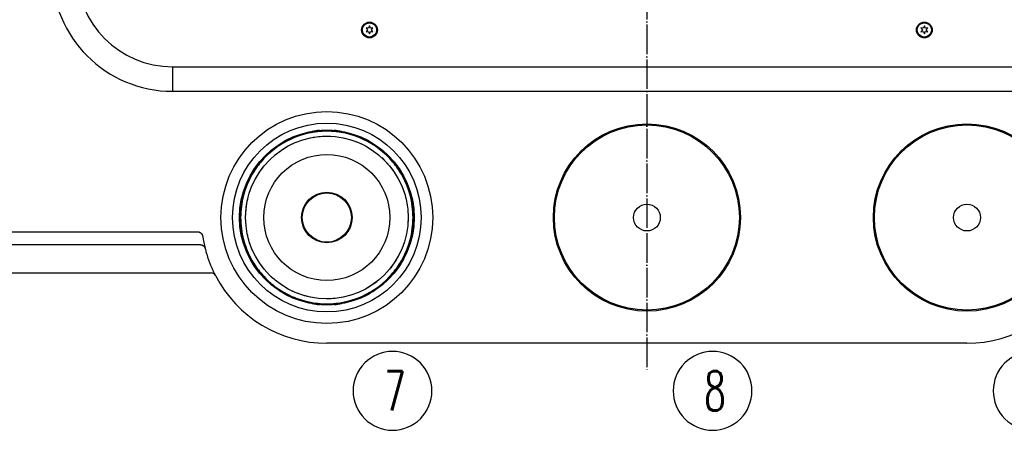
# Model space of a CAD drawing. Extents: x -1763 to 4575, y -3429 to 1051.
# Tile 181 of 193: x 2345 to 2745, y -529 to -363. Entities that reach past the tile are written whole.
import ezdxf

# ---------------------------------------------------------------- set-up
doc = ezdxf.new("R2010")
doc.units = 0
doc.linetypes.add('DASHED', pattern=[15, 7, -8])
doc.linetypes.add('DOT_CENTER', pattern=[14, 12, -1, 0, -1])
doc.layers.get('0').update_dxf_attribs({"linetype": 'CONTINUOUS'})
doc.layers.add('1', color=7, linetype='CONTINUOUS')
doc.styles.add('CONVERTER_2', font='txt.shx', dxfattribs={"width": 0.63})

# ---------------------------------------------------------------- blocks, each defined once
blk = doc.blocks.new('TH_TV__653', base_point=(2986.02, 294))
at = {"color": 3, "linetype": 'CONTINUOUS'}
for p, q in [((2486.92, -366.21), (2485.93, -366.1)), ((2485.93, -366.1), (2486.52, -366.9)), ((2486.52, -366.9), (2485.93, -367.7)), ((2485.93, -367.7), (2486.92, -367.59)), ((2487.32, -365.3), (2486.92, -366.21)), ((2486.92, -367.59), (2487.32, -368.5)), ((2487.72, -366.21), (2487.32, -365.3)), ((2487.32, -368.5), (2487.72, -367.59)), ((2488.71, -366.1), (2487.72, -366.21)), ((2487.72, -367.59), (2488.71, -367.7)), ((2488.12, -366.9), (2488.71, -366.1)), ((2488.71, -367.7), (2488.12, -366.9)), ((2711.29, -366.1), (2711.88, -366.9)), ((2712.28, -366.21), (2711.29, -366.1)), ((2711.88, -366.9), (2711.29, -367.7)), ((2711.29, -367.7), (2712.28, -367.59)), ((2712.68, -365.3), (2712.28, -366.21)), ((2712.28, -367.59), (2712.68, -368.5)), ((2713.08, -366.21), (2712.68, -365.3)), ((2712.68, -368.5), (2713.08, -367.59)), ((2714.07, -366.1), (2713.08, -366.21)), ((2713.08, -367.59), (2714.07, -367.7)), ((2713.48, -366.9), (2714.07, -366.1)), ((2714.07, -367.7), (2713.48, -366.9)), ((2407.32, -381.8), (2792.68, -381.8)), ((2407.32, -381.8), (2407.32, -391.8)), ((2407.32, -391.8), (2792.68, -391.8)), ((2467, -407.79), (2467, -407.69)), ((2467, -407.79), (2467, -408.13)), ((2473, -407.69), (2473, -407.79)), ((2473, -408.13), (2473, -407.79)), ((2464, -408.08), (2464, -408.21)), ((2464, -408.21), (2464, -408.21)), ((2476, -408.08), (2476, -408.21)), ((2476, -408.21), (2476, -408.21)), ((2435.21, -437), (2435.08, -437)), ((2435.21, -437), (2435.21, -437)), ((2504.79, -437), (2504.79, -437)), ((2504.79, -437), (2504.92, -437)), ((2434.69, -440), (2434.79, -440)), ((2435.13, -440), (2434.79, -440)), ((2505.21, -440), (2504.87, -440)), ((2505.21, -440), (2505.31, -440)), ((2434.79, -446), (2434.69, -446)), ((2434.79, -446), (2435.13, -446)), ((2504.87, -446), (2505.21, -446)), ((2505.31, -446), (2505.21, -446)), ((2319.09, -448.77), (2417.57, -448.77)), ((2432.12, -449.21), (2432.15, -449.24)), ((2435.08, -449), (2435.21, -449)), ((2435.21, -449), (2435.21, -449)), ((2504.79, -449), (2504.92, -449)), ((2504.79, -449), (2504.79, -449)), ((2418.62, -454.02), (2318.93, -454.02)), ((2319, -465.5), (2423, -465.5)), ((2336, -465.5), (2354.25, -465.5)), ((2354.25, -465.5), (2354.75, -465.5)), ((2354.75, -465.5), (2356.25, -465.5)), ((2356.25, -465.5), (2359, -465.5)), ((2359, -465.5), (2423.01, -465.5)), ((2464, -477.79), (2464, -477.92)), ((2464, -477.79), (2464, -477.79)), ((2467, -478), (2467, -477.87)), ((2467, -478), (2467, -478.21)), ((2467, -478.31), (2467, -478.21)), ((2473, -477.87), (2473, -478.21)), ((2473, -478.21), (2473, -478.31)), ((2476, -477.92), (2476, -477.79)), ((2476, -477.79), (2476, -477.79)), ((2730, -494), (2470, -494))]:
    blk.add_line(p, q, dxfattribs=at)
at = {"color": 3, "linetype": 'DASHED'}
for p, q in [((2319, -465.5), (2423, -465.5)), ((2336, -465.5), (2354.25, -465.5)), ((2354.25, -465.5), (2354.75, -465.5)), ((2354.25, -465.5), (2354.75, -465.5)), ((2354.75, -465.5), (2356.25, -465.5)), ((2354.75, -465.5), (2356.25, -465.5)), ((2356.25, -465.5), (2359, -465.5)), ((2356.25, -465.5), (2359, -465.5)), ((2359, -465.5), (2423.01, -465.5)), ((2359, -465.5), (2423.01, -465.5)), ((2467, -478), (2467, -477.87)), ((2473, -477.87), (2473, -478.21)), ((2473, -478.21), (2473, -478.31))]:
    blk.add_line(p, q, dxfattribs=at)
at = {"color": 3, "linetype": 'CONTINUOUS'}
for centre, radius in [((2487.32, -366.9), 3.2), ((2712.68, -366.9), 3.2), ((2487.32, -366.9), 2.9), ((2712.68, -366.9), 2.9), ((2470, -443), 43), ((2470, -443), 38.3), ((2470, -443), 35.46), ((2600, -443), 38), ((2600, -443), 37.57), ((2730, -443), 38), ((2730, -443), 37.57), ((2470, -443), 33), ((2470, -443), 25.59), ((2470, -443), 10.25), ((2470, -443), 10), ((2600, -443), 5.45), ((2730, -443), 5.45)]:
    blk.add_circle(centre, radius, dxfattribs=at)
at = {"color": 3, "linetype": 'DASHED'}
blk.add_circle((2470, -443), 33, dxfattribs=at)
at = {"color": 3, "linetype": 'CONTINUOUS'}
for centre, radius, start, end in [((2407.32, -342.8), 49, 180, -90), ((2407.32, -342.8), 39, 180, -90), ((2470, -443), 35.44, 94.8564, 99.7482), ((2470, -443), 35.34, 85.1304, 94.8696), ((2470, -443), 35.44, 80.2518, 85.1436), ((2470, -443), 35.3, 99.7852, 170.2148), ((2470, -443), 35.3, 99.7852, 170.2148), ((2470, -443), 35, 39.9171, 140.0829), ((2470, -443), 35.3, 9.7852, 80.2148), ((2470, -443), 35.3, 9.7852, 80.2148), ((2470, -443), 35, 140.0829, 149.9171), ((2470, -443), 35, 30.0829, 39.9171), ((2470, -443), 35, 149.9171, -149.9171), ((2470, -443), 35, 0, 30.0829), ((2470, -443), 35.44, 170.2518, 175.1436), ((2470, -443), 35.44, 4.8564, 9.7482), ((2470, -443), 35.34, 175.1304, -175.1304), ((2470, -443), 35, -30.0829, 0), ((2470, -443), 35.34, -4.8696, 4.8696), ((2470, -443), 35.44, -175.1436, -170.2518), ((2470, -443), 35.44, -9.7482, -4.8564), ((2470, -443), 51, -171.3595, -165.8036), ((2470, -443), 35.3, -170.2148, -99.7852), ((2470, -443), 35.3, -170.2148, -99.7852), ((2470, -443), 35.3, -80.2148, -9.7852), ((2470, -443), 35.3, -80.2148, -9.7852), ((2470, -443), 51, -165.8036, -164.6973), ((2470, -443), 51, -164.6973, -162.9951), ((2470, -443), 51, -162.9951, -152.4667), ((2470, -443), 35, -149.9171, -140.0829), ((2470, -443), 35, -39.9171, -30.0829), ((2470, -443), 51, -152.4667, -90), ((2470, -443), 35, -140.0829, -113.8955), ((2470, -443), 35, -66.1045, -39.9171), ((2730, -443), 51, -90, -27.5333), ((2470, -443), 35, -113.8955, -66.1045), ((2470, -443), 35.44, -99.7482, -94.8564), ((2470, -443), 35.34, -94.8696, -85.1304), ((2470, -443), 35.44, -85.1436, -80.2518)]:
    blk.add_arc(centre, radius, start, end, dxfattribs=at)
at = {"color": 3, "linetype": 'DASHED'}
for start, end in [(39.9171, 140.0829), (140.0829, 149.9171), (30.0829, 39.9171), (149.9171, -149.9171), (0, 30.0829), (-30.0829, 0), (-149.9171, -140.0829), (-39.9171, -30.0829), (-140.0829, -113.8955), (-66.1045, -39.9171), (-113.8955, -66.1045)]:
    blk.add_arc((2470, -443), 35, start, end, dxfattribs=at)
at = {"color": 3, "linetype": 'CONTINUOUS'}
blk.add_open_spline([(2417.57, -448.77), (2417.6, -448.77), (2417.63, -448.77), (2417.67, -448.77), (2417.77, -448.78), (2417.89, -448.8), (2418.03, -448.84), (2418.07, -448.85), (2418.14, -448.87), (2418.21, -448.9), (2418.26, -448.92), (2418.32, -448.95), (2418.38, -448.98), (2418.42, -449), (2418.47, -449.03), (2418.52, -449.06), (2418.58, -449.1), (2418.62, -449.13), (2418.66, -449.15), (2418.71, -449.19), (2418.75, -449.23), (2418.79, -449.26), (2418.84, -449.3), (2418.88, -449.34), (2418.91, -449.37), (2418.94, -449.4), (2418.98, -449.44), (2419.01, -449.48), (2419.04, -449.51), (2419.07, -449.55), (2419.11, -449.59), (2419.12, -449.6), (2419.13, -449.62), (2419.15, -449.65), (2419.17, -449.67), (2419.18, -449.69), (2419.2, -449.71), (2419.23, -449.75), (2419.25, -449.79), (2419.27, -449.83), (2419.32, -449.9), (2419.36, -449.98), (2419.4, -450.07), (2419.44, -450.17), (2419.48, -450.25), (2419.5, -450.32), (2419.53, -450.42), (2419.56, -450.53), (2419.58, -450.66)], degree=3, knots=[0, 0, 0, 0, 0.102829, 0.102829, 0.102829, 0.469726, 0.469726, 0.469726, 0.658102, 0.658102, 0.658102, 0.849, 0.849, 0.849, 1.012577, 1.012577, 1.012577, 1.177322, 1.177322, 1.177322, 1.342789, 1.342789, 1.342789, 1.508456, 1.508456, 1.508456, 1.656701, 1.656701, 1.656701, 1.804287, 1.804287, 1.804287, 1.877693, 1.877693, 1.877693, 1.950054, 1.950054, 1.950054, 2.091352, 2.091352, 2.091352, 2.365586, 2.365586, 2.365586, 2.638197, 2.638197, 2.638197, 2.987264, 2.987264, 2.987264, 2.987264], dxfattribs=at)
for points in [[(2418.62, -454.02), (2419.5, -454.01), (2420.34, -454.66), (2420.56, -455.51)], [(2424.78, -466.58), (2424.44, -465.93), (2423.73, -465.5), (2423, -465.5)]]:
    blk.add_open_spline(points, degree=3, dxfattribs=at)
blk = doc.blocks.new('TEXT__654', base_point=(2132.32, 320))
at = {"layer": '1', "color": 1}
for points in [[(2496.68, -529.32), (2496.68, -529.32, 0.414214), (2512.68, -513.32), (2512.68, -513.32, 0.414214), (2496.68, -497.32), (2496.68, -497.32, 0.414214), (2480.68, -513.32), (2480.68, -513.32, 0.414214)], [(2626.68, -529.32), (2626.68, -529.32, 0.414214), (2642.68, -513.32), (2642.68, -513.32, 0.414214), (2626.68, -497.32), (2626.68, -497.32, 0.414214), (2610.68, -513.32), (2610.68, -513.32, 0.414214)], [(2756.68, -529.32), (2756.68, -529.32, 0.414214), (2772.68, -513.32), (2772.68, -513.32, 0.414214), (2756.68, -497.32), (2756.68, -497.32, 0.414214), (2740.68, -513.32), (2740.68, -513.32, 0.414214)]]:
    blk.add_lwpolyline(points, format="xyb", close=True, dxfattribs=at)
at = {"layer": '1', "color": 1, "style": 'CONVERTER_2', "width": 0.63}
for s, p in [('7', (2493.32, -521.32)), ('8', (2623.32, -521.32))]:
    blk.add_text(s, height=16, dxfattribs=at).set_placement(p)
blk = doc.blocks.new('TH_B__655', base_point=(2331.73, -372.51))
at = {"layer": '1', "color": 1, "linetype": 'DOT_CENTER'}
blk.add_line((2600, 481.25), (2600, -505.07), dxfattribs=at)
at = {"layer": '1'}
for name, p in [('TEXT__654', (2132.32, 320)), ('TH_TV__653', (2986.02, 294))]:
    blk.add_blockref(name, p, dxfattribs=at)
blk = doc.blocks.new('GEOMETRY__656', base_point=(12447.76, 2238.74))
blk.add_blockref('TH_B__655', (2331.73, -372.51))
blk = doc.blocks.new('D-E6978-60041-1S11B__657', base_point=(12671.2, 2424.87))
at = {"layer": '1'}
blk.add_blockref('GEOMETRY__656', (12447.76, 2238.74), dxfattribs=at)

msp = doc.modelspace()

# ---------------------------------------------------------------- block references
msp.add_blockref('D-E6978-60041-1S11B__657', (12671.2, 2424.87))

doc.saveas('drawing.dxf')
